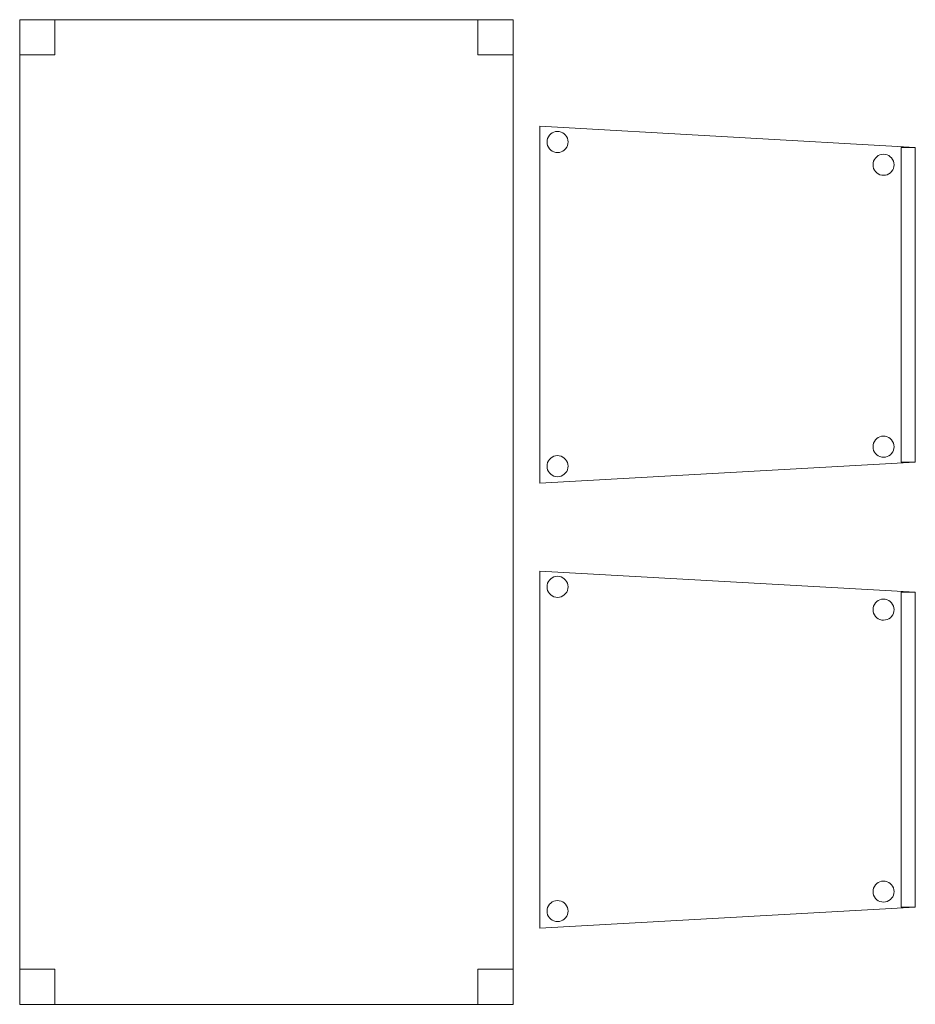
# Model space of a CAD drawing. Header units: metres. Extents: x 391.1 to 427.5, y 12.8 to 28.4.
# Tile 11 of 32: x 402.1 to 403.3, y 16.1 to 17.4. Entities that reach past the tile are written whole.
import ezdxf

# ---------------------------------------------------------------- set-up
doc = ezdxf.new("R2010")
doc.units = ezdxf.units.M
doc.layers.add('02_MOBILIARIO', color=7, linetype='Continuous', lineweight=18)
doc.layers.add('A-DETL-____-MBND', color=7, linetype='Continuous', lineweight=18)

# ---------------------------------------------------------------- blocks, each defined once
blk = doc.blocks.new('Family - Cadira confident_PA-152079-03_ELEC_P0A')
at = {"layer": 'A-DETL-____-MBND', "color": 253, "true_color": 0xaaaaaa}
for p, q in [((0, 0.5065), (0.5326, 0.4765)), ((0, 0), (0, 0.5065)), ((0.5326, 0.4765), (0, 0.5065)), ((0, 0.5065), (0, 0)), ((0.0104, 0.4868), (0.011, 0.4893)), ((0.011, 0.4893), (0.0104, 0.4868)), ((0.011, 0.4893), (0.0121, 0.4916)), ((0.0121, 0.4916), (0.011, 0.4893)), ((0.0121, 0.4916), (0.0136, 0.4938)), ((0.0136, 0.4938), (0.0121, 0.4916)), ((0.0136, 0.4938), (0.0154, 0.4956)), ((0.0154, 0.4956), (0.0136, 0.4938)), ((0.0154, 0.4956), (0.0176, 0.4971)), ((0.0176, 0.4971), (0.0154, 0.4956)), ((0.0176, 0.4971), (0.0199, 0.4982)), ((0.0199, 0.4982), (0.0176, 0.4971)), ((0.0199, 0.4982), (0.0224, 0.4989)), ((0.0224, 0.4989), (0.0199, 0.4982)), ((0.0224, 0.4989), (0.025, 0.4992)), ((0.025, 0.4992), (0.0224, 0.4989)), ((0.025, 0.4992), (0.0276, 0.4989)), ((0.0276, 0.4989), (0.025, 0.4992)), ((0.0276, 0.4989), (0.0301, 0.4983)), ((0.0301, 0.4983), (0.0276, 0.4989)), ((0.0301, 0.4983), (0.0325, 0.4972)), ((0.0325, 0.4972), (0.0301, 0.4983)), ((0.0325, 0.4972), (0.0346, 0.4957)), ((0.0346, 0.4957), (0.0325, 0.4972)), ((0.0346, 0.4957), (0.0365, 0.4939)), ((0.0365, 0.4939), (0.0346, 0.4957)), ((0.0365, 0.4939), (0.038, 0.4918)), ((0.038, 0.4918), (0.0365, 0.4939)), ((0.038, 0.4918), (0.0391, 0.4894)), ((0.0391, 0.4894), (0.038, 0.4918)), ((0.0391, 0.4894), (0.0398, 0.4869)), ((0.0398, 0.4869), (0.0391, 0.4894)), ((0.0102, 0.4842), (0.0104, 0.4868)), ((0.0104, 0.4868), (0.0102, 0.4842)), ((0.0104, 0.4816), (0.0102, 0.4842)), ((0.0102, 0.4842), (0.0104, 0.4816)), ((0.0111, 0.4791), (0.0104, 0.4816)), ((0.0104, 0.4816), (0.0111, 0.4791)), ((0.0122, 0.4767), (0.0111, 0.4791)), ((0.0111, 0.4791), (0.0122, 0.4767)), ((0.0137, 0.4746), (0.0122, 0.4767)), ((0.0122, 0.4767), (0.0137, 0.4746)), ((0.0381, 0.4768), (0.0366, 0.4747)), ((0.0366, 0.4747), (0.0381, 0.4768)), ((0.0392, 0.4792), (0.0381, 0.4768)), ((0.0381, 0.4768), (0.0392, 0.4792)), ((0.0398, 0.4817), (0.0392, 0.4792)), ((0.0392, 0.4792), (0.0398, 0.4817)), ((0.0398, 0.4869), (0.04, 0.4843)), ((0.04, 0.4843), (0.0398, 0.4869)), ((0.04, 0.4843), (0.0398, 0.4817)), ((0.0398, 0.4817), (0.04, 0.4843)), ((0.5126, 0.03), (0.5126, 0.4765)), ((0.5126, 0.4765), (0.5326, 0.4765)), ((0.5126, 0.4765), (0.5126, 0.03)), ((0.5326, 0.4765), (0.5126, 0.4765)), ((0.5326, 0.4765), (0.5326, 0.03)), ((0.5326, 0.03), (0.5326, 0.4765)), ((0.5326, 0.4765), (0.5326, 0.03)), ((0.5326, 0.03), (0.5326, 0.4765)), ((0.0155, 0.4727), (0.0137, 0.4746)), ((0.0137, 0.4746), (0.0155, 0.4727)), ((0.0177, 0.4713), (0.0155, 0.4727)), ((0.0155, 0.4727), (0.0177, 0.4713)), ((0.02, 0.4702), (0.0177, 0.4713)), ((0.0177, 0.4713), (0.02, 0.4702)), ((0.0226, 0.4695), (0.02, 0.4702)), ((0.02, 0.4702), (0.0226, 0.4695)), ((0.0252, 0.4693), (0.0226, 0.4695)), ((0.0226, 0.4695), (0.0252, 0.4693)), ((0.0278, 0.4695), (0.0252, 0.4693)), ((0.0252, 0.4693), (0.0278, 0.4695)), ((0.0303, 0.4702), (0.0278, 0.4695)), ((0.0278, 0.4695), (0.0303, 0.4702)), ((0.0326, 0.4713), (0.0303, 0.4702)), ((0.0303, 0.4702), (0.0326, 0.4713)), ((0.0347, 0.4728), (0.0326, 0.4713)), ((0.0326, 0.4713), (0.0347, 0.4728)), ((0.0366, 0.4747), (0.0347, 0.4728)), ((0.0347, 0.4728), (0.0366, 0.4747)), ((0.4745, 0.4593), (0.476, 0.4614)), ((0.476, 0.4614), (0.4745, 0.4593)), ((0.476, 0.4614), (0.4779, 0.4633)), ((0.4779, 0.4633), (0.476, 0.4614)), ((0.4779, 0.4633), (0.48, 0.4648)), ((0.48, 0.4648), (0.4779, 0.4633)), ((0.48, 0.4648), (0.4823, 0.4659)), ((0.4823, 0.4659), (0.48, 0.4648)), ((0.4823, 0.4659), (0.4848, 0.4666)), ((0.4848, 0.4666), (0.4823, 0.4659)), ((0.4848, 0.4666), (0.4874, 0.4668)), ((0.4874, 0.4668), (0.4848, 0.4666)), ((0.4874, 0.4668), (0.49, 0.4666)), ((0.49, 0.4666), (0.4874, 0.4668)), ((0.49, 0.4666), (0.4926, 0.4659)), ((0.4926, 0.4659), (0.49, 0.4666)), ((0.4926, 0.4659), (0.4949, 0.4648)), ((0.4949, 0.4648), (0.4926, 0.4659)), ((0.4949, 0.4648), (0.4971, 0.4633)), ((0.4971, 0.4633), (0.4949, 0.4648)), ((0.4971, 0.4633), (0.4989, 0.4615)), ((0.4989, 0.4615), (0.4971, 0.4633)), ((0.4989, 0.4615), (0.5004, 0.4594)), ((0.5004, 0.4594), (0.4989, 0.4615)), ((0.4726, 0.4518), (0.4728, 0.4544)), ((0.4728, 0.4544), (0.4726, 0.4518)), ((0.4728, 0.4492), (0.4726, 0.4518)), ((0.4726, 0.4518), (0.4728, 0.4492)), ((0.4728, 0.4544), (0.4734, 0.4569)), ((0.4734, 0.4569), (0.4728, 0.4544)), ((0.4735, 0.4467), (0.4728, 0.4492)), ((0.4728, 0.4492), (0.4735, 0.4467)), ((0.4734, 0.4569), (0.4745, 0.4593)), ((0.4745, 0.4593), (0.4734, 0.4569)), ((0.5004, 0.4594), (0.5015, 0.457)), ((0.5015, 0.457), (0.5004, 0.4594)), ((0.5015, 0.457), (0.5022, 0.4545)), ((0.5022, 0.4545), (0.5015, 0.457)), ((0.5022, 0.4493), (0.5016, 0.4468)), ((0.5016, 0.4468), (0.5022, 0.4493)), ((0.5022, 0.4545), (0.5024, 0.4519)), ((0.5024, 0.4519), (0.5022, 0.4545)), ((0.5024, 0.4519), (0.5022, 0.4493)), ((0.5022, 0.4493), (0.5024, 0.4519)), ((0.4746, 0.4443), (0.4735, 0.4467)), ((0.4735, 0.4467), (0.4746, 0.4443)), ((0.4761, 0.4422), (0.4746, 0.4443)), ((0.4746, 0.4443), (0.4761, 0.4422)), ((0.478, 0.4404), (0.4761, 0.4422)), ((0.4761, 0.4422), (0.478, 0.4404)), ((0.4801, 0.4389), (0.478, 0.4404)), ((0.478, 0.4404), (0.4801, 0.4389)), ((0.4825, 0.4378), (0.4801, 0.4389)), ((0.4801, 0.4389), (0.4825, 0.4378)), ((0.485, 0.4371), (0.4825, 0.4378)), ((0.4825, 0.4378), (0.485, 0.4371)), ((0.4876, 0.4369), (0.485, 0.4371)), ((0.485, 0.4371), (0.4876, 0.4369)), ((0.4902, 0.4372), (0.4876, 0.4369)), ((0.4876, 0.4369), (0.4902, 0.4372)), ((0.4927, 0.4378), (0.4902, 0.4372)), ((0.4902, 0.4372), (0.4927, 0.4378)), ((0.495, 0.439), (0.4927, 0.4378)), ((0.4927, 0.4378), (0.495, 0.439)), ((0.4972, 0.4405), (0.495, 0.439)), ((0.495, 0.439), (0.4972, 0.4405)), ((0.499, 0.4423), (0.4972, 0.4405)), ((0.4972, 0.4405), (0.499, 0.4423)), ((0.5005, 0.4445), (0.499, 0.4423)), ((0.499, 0.4423), (0.5005, 0.4445)), ((0.5016, 0.4468), (0.5005, 0.4445)), ((0.5005, 0.4445), (0.5016, 0.4468)), ((0.4728, 0.0544), (0.4734, 0.0569)), ((0.4734, 0.0569), (0.4728, 0.0544)), ((0.4734, 0.0569), (0.4745, 0.0593)), ((0.4745, 0.0593), (0.4734, 0.0569)), ((0.4745, 0.0593), (0.476, 0.0614)), ((0.476, 0.0614), (0.4745, 0.0593)), ((0.476, 0.0614), (0.4779, 0.0633)), ((0.4779, 0.0633), (0.476, 0.0614)), ((0.4779, 0.0633), (0.48, 0.0648)), ((0.48, 0.0648), (0.4779, 0.0633)), ((0.48, 0.0648), (0.4823, 0.0659)), ((0.4823, 0.0659), (0.48, 0.0648)), ((0.4823, 0.0659), (0.4848, 0.0666)), ((0.4848, 0.0666), (0.4823, 0.0659)), ((0.4848, 0.0666), (0.4874, 0.0668)), ((0.4874, 0.0668), (0.4848, 0.0666)), ((0.4874, 0.0668), (0.49, 0.0666)), ((0.49, 0.0666), (0.4874, 0.0668)), ((0.49, 0.0666), (0.4926, 0.0659)), ((0.4926, 0.0659), (0.49, 0.0666)), ((0.4926, 0.0659), (0.4949, 0.0648)), ((0.4949, 0.0648), (0.4926, 0.0659)), ((0.4949, 0.0648), (0.4971, 0.0633)), ((0.4971, 0.0633), (0.4949, 0.0648)), ((0.4971, 0.0633), (0.4989, 0.0615)), ((0.4989, 0.0615), (0.4971, 0.0633)), ((0.4989, 0.0615), (0.5004, 0.0594)), ((0.5004, 0.0594), (0.4989, 0.0615)), ((0.5004, 0.0594), (0.5015, 0.057)), ((0.5015, 0.057), (0.5004, 0.0594)), ((0.5015, 0.057), (0.5022, 0.0545)), ((0.5022, 0.0545), (0.5015, 0.057)), ((0.4726, 0.0518), (0.4728, 0.0544)), ((0.4728, 0.0544), (0.4726, 0.0518)), ((0.4728, 0.0492), (0.4726, 0.0518)), ((0.4726, 0.0518), (0.4728, 0.0492)), ((0.4735, 0.0467), (0.4728, 0.0492)), ((0.4728, 0.0492), (0.4735, 0.0467)), ((0.4746, 0.0443), (0.4735, 0.0467)), ((0.4735, 0.0467), (0.4746, 0.0443)), ((0.4761, 0.0422), (0.4746, 0.0443)), ((0.4746, 0.0443), (0.4761, 0.0422)), ((0.478, 0.0404), (0.4761, 0.0422)), ((0.4761, 0.0422), (0.478, 0.0404)), ((0.499, 0.0423), (0.4972, 0.0405)), ((0.4972, 0.0405), (0.499, 0.0423)), ((0.5005, 0.0445), (0.499, 0.0423)), ((0.499, 0.0423), (0.5005, 0.0445)), ((0.5016, 0.0468), (0.5005, 0.0445)), ((0.5005, 0.0445), (0.5016, 0.0468)), ((0.5022, 0.0493), (0.5016, 0.0468)), ((0.5016, 0.0468), (0.5022, 0.0493)), ((0.5022, 0.0545), (0.5024, 0.0519)), ((0.5024, 0.0519), (0.5022, 0.0545)), ((0.5024, 0.0519), (0.5022, 0.0493)), ((0.5022, 0.0493), (0.5024, 0.0519)), ((0.5326, 0.03), (0, 0)), ((0, 0), (0.5326, 0.03)), ((0.0104, 0.0268), (0.011, 0.0293)), ((0.011, 0.0293), (0.0104, 0.0268)), ((0.011, 0.0293), (0.0121, 0.0316)), ((0.0121, 0.0316), (0.011, 0.0293)), ((0.0121, 0.0316), (0.0136, 0.0338)), ((0.0136, 0.0338), (0.0121, 0.0316)), ((0.0136, 0.0338), (0.0154, 0.0356)), ((0.0154, 0.0356), (0.0136, 0.0338)), ((0.0154, 0.0356), (0.0176, 0.0371)), ((0.0176, 0.0371), (0.0154, 0.0356)), ((0.0176, 0.0371), (0.0199, 0.0382)), ((0.0199, 0.0382), (0.0176, 0.0371)), ((0.0199, 0.0382), (0.0224, 0.0389)), ((0.0224, 0.0389), (0.0199, 0.0382)), ((0.0224, 0.0389), (0.025, 0.0392)), ((0.025, 0.0392), (0.0224, 0.0389)), ((0.025, 0.0392), (0.0276, 0.0389)), ((0.0276, 0.0389), (0.025, 0.0392)), ((0.0276, 0.0389), (0.0301, 0.0383)), ((0.0301, 0.0383), (0.0276, 0.0389)), ((0.0301, 0.0383), (0.0325, 0.0372)), ((0.0325, 0.0372), (0.0301, 0.0383)), ((0.0325, 0.0372), (0.0346, 0.0357)), ((0.0346, 0.0357), (0.0325, 0.0372)), ((0.0346, 0.0357), (0.0365, 0.0339)), ((0.0365, 0.0339), (0.0346, 0.0357)), ((0.0365, 0.0339), (0.038, 0.0318)), ((0.038, 0.0318), (0.0365, 0.0339)), ((0.038, 0.0318), (0.0391, 0.0294)), ((0.0391, 0.0294), (0.038, 0.0318)), ((0.0391, 0.0294), (0.0398, 0.0269)), ((0.0398, 0.0269), (0.0391, 0.0294)), ((0.4801, 0.0389), (0.478, 0.0404)), ((0.478, 0.0404), (0.4801, 0.0389)), ((0.4825, 0.0378), (0.4801, 0.0389)), ((0.4801, 0.0389), (0.4825, 0.0378)), ((0.485, 0.0371), (0.4825, 0.0378)), ((0.4825, 0.0378), (0.485, 0.0371)), ((0.4876, 0.0369), (0.485, 0.0371)), ((0.485, 0.0371), (0.4876, 0.0369)), ((0.4902, 0.0372), (0.4876, 0.0369)), ((0.4876, 0.0369), (0.4902, 0.0372)), ((0.4927, 0.0378), (0.4902, 0.0372)), ((0.4902, 0.0372), (0.4927, 0.0378)), ((0.495, 0.039), (0.4927, 0.0378)), ((0.4927, 0.0378), (0.495, 0.039)), ((0.4972, 0.0405), (0.495, 0.039)), ((0.495, 0.039), (0.4972, 0.0405)), ((0.5326, 0.03), (0.5126, 0.03)), ((0.5126, 0.03), (0.5326, 0.03)), ((0.0102, 0.0242), (0.0104, 0.0268)), ((0.0104, 0.0268), (0.0102, 0.0242)), ((0.0104, 0.0216), (0.0102, 0.0242)), ((0.0102, 0.0242), (0.0104, 0.0216)), ((0.0111, 0.0191), (0.0104, 0.0216)), ((0.0104, 0.0216), (0.0111, 0.0191)), ((0.0122, 0.0167), (0.0111, 0.0191)), ((0.0111, 0.0191), (0.0122, 0.0167)), ((0.0137, 0.0146), (0.0122, 0.0167)), ((0.0122, 0.0167), (0.0137, 0.0146)), ((0.0155, 0.0127), (0.0137, 0.0146)), ((0.0137, 0.0146), (0.0155, 0.0127)), ((0.0366, 0.0147), (0.0347, 0.0128)), ((0.0347, 0.0128), (0.0366, 0.0147)), ((0.0381, 0.0168), (0.0366, 0.0147)), ((0.0366, 0.0147), (0.0381, 0.0168)), ((0.0392, 0.0192), (0.0381, 0.0168)), ((0.0381, 0.0168), (0.0392, 0.0192)), ((0.0398, 0.0217), (0.0392, 0.0192)), ((0.0392, 0.0192), (0.0398, 0.0217)), ((0.0398, 0.0269), (0.04, 0.0243)), ((0.04, 0.0243), (0.0398, 0.0269)), ((0.04, 0.0243), (0.0398, 0.0217)), ((0.0398, 0.0217), (0.04, 0.0243)), ((0.0177, 0.0113), (0.0155, 0.0127)), ((0.0155, 0.0127), (0.0177, 0.0113)), ((0.02, 0.0102), (0.0177, 0.0113)), ((0.0177, 0.0113), (0.02, 0.0102)), ((0.0226, 0.0095), (0.02, 0.0102)), ((0.02, 0.0102), (0.0226, 0.0095)), ((0.0252, 0.0093), (0.0226, 0.0095)), ((0.0226, 0.0095), (0.0252, 0.0093)), ((0.0278, 0.0095), (0.0252, 0.0093)), ((0.0252, 0.0093), (0.0278, 0.0095)), ((0.0303, 0.0102), (0.0278, 0.0095)), ((0.0278, 0.0095), (0.0303, 0.0102)), ((0.0326, 0.0113), (0.0303, 0.0102)), ((0.0303, 0.0102), (0.0326, 0.0113)), ((0.0347, 0.0128), (0.0326, 0.0113)), ((0.0326, 0.0113), (0.0347, 0.0128))]:
    blk.add_line(p, q, dxfattribs=at)
blk = doc.blocks.new('Family - Taula 140X80_PA-152498-03_ELEC_P0A')
at = {"layer": 'A-DETL-____-MBND', "color": 253, "true_color": 0xaaaaaa}
for p, q in [((0, 1.3969), (0.05, 1.3969)), ((0, 1.3469), (0, 1.3969)), ((0.05, 1.3969), (0, 1.3969)), ((0, 1.3969), (0, 1.3469)), ((0, 1.3969), (0.7, 1.3969)), ((0, 0), (0, 1.3969)), ((0.7, 1.3969), (0, 1.3969)), ((0, 1.3969), (0, 0)), ((0.05, 1.3969), (0.05, 1.3469)), ((0.05, 1.3469), (0.05, 1.3969)), ((0.65, 1.3969), (0.7, 1.3969)), ((0.65, 1.3469), (0.65, 1.3969)), ((0.7, 1.3969), (0.65, 1.3969)), ((0.65, 1.3969), (0.65, 1.3469)), ((0.7, 1.3969), (0.7, 1.3469)), ((0.7, 1.3469), (0.7, 1.3969)), ((0.7, 1.3969), (0.7, 0)), ((0.7, 0), (0.7, 1.3969)), ((0.05, 1.3469), (0, 1.3469)), ((0, 1.3469), (0.05, 1.3469)), ((0.7, 1.3469), (0.65, 1.3469)), ((0.65, 1.3469), (0.7, 1.3469)), ((0, 0.05), (0.05, 0.05)), ((0, 0), (0, 0.05)), ((0.05, 0.05), (0, 0.05)), ((0, 0.05), (0, 0)), ((0.05, 0.05), (0.05, 0)), ((0.05, 0), (0.05, 0.05)), ((0.65, 0.05), (0.7, 0.05)), ((0.65, 0), (0.65, 0.05)), ((0.7, 0.05), (0.65, 0.05)), ((0.65, 0.05), (0.65, 0)), ((0.7, 0.05), (0.7, 0)), ((0.7, 0), (0.7, 0.05)), ((0.05, 0), (0, 0)), ((0, 0), (0.05, 0)), ((0.7, 0), (0, 0)), ((0, 0), (0.7, 0)), ((0.7, 0), (0.65, 0)), ((0.65, 0), (0.7, 0))]:
    blk.add_line(p, q, dxfattribs=at)
blk = doc.blocks.new('Family - Cadira confident_PA-152514-03_ELEC_P0A')
at = {"layer": 'A-DETL-____-MBND', "color": 253, "true_color": 0xaaaaaa}
for p, q in [((0, 0.5065), (0.5326, 0.4765)), ((0, 0), (0, 0.5065)), ((0.5326, 0.4765), (0, 0.5065)), ((0, 0.5065), (0, 0)), ((0.0104, 0.4868), (0.011, 0.4893)), ((0.011, 0.4893), (0.0104, 0.4868)), ((0.011, 0.4893), (0.0121, 0.4916)), ((0.0121, 0.4916), (0.011, 0.4893)), ((0.0121, 0.4916), (0.0136, 0.4938)), ((0.0136, 0.4938), (0.0121, 0.4916)), ((0.0136, 0.4938), (0.0154, 0.4956)), ((0.0154, 0.4956), (0.0136, 0.4938)), ((0.0154, 0.4956), (0.0176, 0.4971)), ((0.0176, 0.4971), (0.0154, 0.4956)), ((0.0176, 0.4971), (0.0199, 0.4982)), ((0.0199, 0.4982), (0.0176, 0.4971)), ((0.0199, 0.4982), (0.0224, 0.4989)), ((0.0224, 0.4989), (0.0199, 0.4982)), ((0.0224, 0.4989), (0.025, 0.4992)), ((0.025, 0.4992), (0.0224, 0.4989)), ((0.025, 0.4992), (0.0276, 0.4989)), ((0.0276, 0.4989), (0.025, 0.4992)), ((0.0276, 0.4989), (0.0301, 0.4983)), ((0.0301, 0.4983), (0.0276, 0.4989)), ((0.0301, 0.4983), (0.0325, 0.4972)), ((0.0325, 0.4972), (0.0301, 0.4983)), ((0.0325, 0.4972), (0.0346, 0.4957)), ((0.0346, 0.4957), (0.0325, 0.4972)), ((0.0346, 0.4957), (0.0365, 0.4939)), ((0.0365, 0.4939), (0.0346, 0.4957)), ((0.0365, 0.4939), (0.038, 0.4918)), ((0.038, 0.4918), (0.0365, 0.4939)), ((0.038, 0.4918), (0.0391, 0.4894)), ((0.0391, 0.4894), (0.038, 0.4918)), ((0.0391, 0.4894), (0.0398, 0.4869)), ((0.0398, 0.4869), (0.0391, 0.4894)), ((0.0102, 0.4842), (0.0104, 0.4868)), ((0.0104, 0.4868), (0.0102, 0.4842)), ((0.0104, 0.4816), (0.0102, 0.4842)), ((0.0102, 0.4842), (0.0104, 0.4816)), ((0.0111, 0.4791), (0.0104, 0.4816)), ((0.0104, 0.4816), (0.0111, 0.4791)), ((0.0122, 0.4767), (0.0111, 0.4791)), ((0.0111, 0.4791), (0.0122, 0.4767)), ((0.0137, 0.4746), (0.0122, 0.4767)), ((0.0122, 0.4767), (0.0137, 0.4746)), ((0.0381, 0.4768), (0.0366, 0.4747)), ((0.0366, 0.4747), (0.0381, 0.4768)), ((0.0392, 0.4792), (0.0381, 0.4768)), ((0.0381, 0.4768), (0.0392, 0.4792)), ((0.0398, 0.4817), (0.0392, 0.4792)), ((0.0392, 0.4792), (0.0398, 0.4817)), ((0.0398, 0.4869), (0.04, 0.4843)), ((0.04, 0.4843), (0.0398, 0.4869)), ((0.04, 0.4843), (0.0398, 0.4817)), ((0.0398, 0.4817), (0.04, 0.4843)), ((0.5126, 0.03), (0.5126, 0.4765)), ((0.5126, 0.4765), (0.5326, 0.4765)), ((0.5126, 0.4765), (0.5126, 0.03)), ((0.5326, 0.4765), (0.5126, 0.4765)), ((0.5326, 0.4765), (0.5326, 0.03)), ((0.5326, 0.03), (0.5326, 0.4765)), ((0.5326, 0.4765), (0.5326, 0.03)), ((0.5326, 0.03), (0.5326, 0.4765)), ((0.0155, 0.4727), (0.0137, 0.4746)), ((0.0137, 0.4746), (0.0155, 0.4727)), ((0.0177, 0.4713), (0.0155, 0.4727)), ((0.0155, 0.4727), (0.0177, 0.4713)), ((0.02, 0.4702), (0.0177, 0.4713)), ((0.0177, 0.4713), (0.02, 0.4702)), ((0.0226, 0.4695), (0.02, 0.4702)), ((0.02, 0.4702), (0.0226, 0.4695)), ((0.0252, 0.4693), (0.0226, 0.4695)), ((0.0226, 0.4695), (0.0252, 0.4693)), ((0.0278, 0.4695), (0.0252, 0.4693)), ((0.0252, 0.4693), (0.0278, 0.4695)), ((0.0303, 0.4702), (0.0278, 0.4695)), ((0.0278, 0.4695), (0.0303, 0.4702)), ((0.0326, 0.4713), (0.0303, 0.4702)), ((0.0303, 0.4702), (0.0326, 0.4713)), ((0.0347, 0.4728), (0.0326, 0.4713)), ((0.0326, 0.4713), (0.0347, 0.4728)), ((0.0366, 0.4747), (0.0347, 0.4728)), ((0.0347, 0.4728), (0.0366, 0.4747)), ((0.4745, 0.4593), (0.476, 0.4614)), ((0.476, 0.4614), (0.4745, 0.4593)), ((0.476, 0.4614), (0.4779, 0.4633)), ((0.4779, 0.4633), (0.476, 0.4614)), ((0.4779, 0.4633), (0.48, 0.4648)), ((0.48, 0.4648), (0.4779, 0.4633)), ((0.48, 0.4648), (0.4823, 0.4659)), ((0.4823, 0.4659), (0.48, 0.4648)), ((0.4823, 0.4659), (0.4848, 0.4666)), ((0.4848, 0.4666), (0.4823, 0.4659)), ((0.4848, 0.4666), (0.4874, 0.4668)), ((0.4874, 0.4668), (0.4848, 0.4666)), ((0.4874, 0.4668), (0.49, 0.4666)), ((0.49, 0.4666), (0.4874, 0.4668)), ((0.49, 0.4666), (0.4926, 0.4659)), ((0.4926, 0.4659), (0.49, 0.4666)), ((0.4926, 0.4659), (0.4949, 0.4648)), ((0.4949, 0.4648), (0.4926, 0.4659)), ((0.4949, 0.4648), (0.4971, 0.4633)), ((0.4971, 0.4633), (0.4949, 0.4648)), ((0.4971, 0.4633), (0.4989, 0.4615)), ((0.4989, 0.4615), (0.4971, 0.4633)), ((0.4989, 0.4615), (0.5004, 0.4594)), ((0.5004, 0.4594), (0.4989, 0.4615)), ((0.4726, 0.4518), (0.4728, 0.4544)), ((0.4728, 0.4544), (0.4726, 0.4518)), ((0.4728, 0.4492), (0.4726, 0.4518)), ((0.4726, 0.4518), (0.4728, 0.4492)), ((0.4728, 0.4544), (0.4734, 0.4569)), ((0.4734, 0.4569), (0.4728, 0.4544)), ((0.4735, 0.4467), (0.4728, 0.4492)), ((0.4728, 0.4492), (0.4735, 0.4467)), ((0.4734, 0.4569), (0.4745, 0.4593)), ((0.4745, 0.4593), (0.4734, 0.4569)), ((0.5004, 0.4594), (0.5015, 0.457)), ((0.5015, 0.457), (0.5004, 0.4594)), ((0.5015, 0.457), (0.5022, 0.4545)), ((0.5022, 0.4545), (0.5015, 0.457)), ((0.5022, 0.4493), (0.5016, 0.4468)), ((0.5016, 0.4468), (0.5022, 0.4493)), ((0.5022, 0.4545), (0.5024, 0.4519)), ((0.5024, 0.4519), (0.5022, 0.4545)), ((0.5024, 0.4519), (0.5022, 0.4493)), ((0.5022, 0.4493), (0.5024, 0.4519)), ((0.4746, 0.4443), (0.4735, 0.4467)), ((0.4735, 0.4467), (0.4746, 0.4443)), ((0.4761, 0.4422), (0.4746, 0.4443)), ((0.4746, 0.4443), (0.4761, 0.4422)), ((0.478, 0.4404), (0.4761, 0.4422)), ((0.4761, 0.4422), (0.478, 0.4404)), ((0.4801, 0.4389), (0.478, 0.4404)), ((0.478, 0.4404), (0.4801, 0.4389)), ((0.4825, 0.4378), (0.4801, 0.4389)), ((0.4801, 0.4389), (0.4825, 0.4378)), ((0.485, 0.4371), (0.4825, 0.4378)), ((0.4825, 0.4378), (0.485, 0.4371)), ((0.4876, 0.4369), (0.485, 0.4371)), ((0.485, 0.4371), (0.4876, 0.4369)), ((0.4902, 0.4372), (0.4876, 0.4369)), ((0.4876, 0.4369), (0.4902, 0.4372)), ((0.4927, 0.4378), (0.4902, 0.4372)), ((0.4902, 0.4372), (0.4927, 0.4378)), ((0.495, 0.439), (0.4927, 0.4378)), ((0.4927, 0.4378), (0.495, 0.439)), ((0.4972, 0.4405), (0.495, 0.439)), ((0.495, 0.439), (0.4972, 0.4405)), ((0.499, 0.4423), (0.4972, 0.4405)), ((0.4972, 0.4405), (0.499, 0.4423)), ((0.5005, 0.4445), (0.499, 0.4423)), ((0.499, 0.4423), (0.5005, 0.4445)), ((0.5016, 0.4468), (0.5005, 0.4445)), ((0.5005, 0.4445), (0.5016, 0.4468)), ((0.4728, 0.0544), (0.4734, 0.0569)), ((0.4734, 0.0569), (0.4728, 0.0544)), ((0.4734, 0.0569), (0.4745, 0.0593)), ((0.4745, 0.0593), (0.4734, 0.0569)), ((0.4745, 0.0593), (0.476, 0.0614)), ((0.476, 0.0614), (0.4745, 0.0593)), ((0.476, 0.0614), (0.4779, 0.0633)), ((0.4779, 0.0633), (0.476, 0.0614)), ((0.4779, 0.0633), (0.48, 0.0648)), ((0.48, 0.0648), (0.4779, 0.0633)), ((0.48, 0.0648), (0.4823, 0.0659)), ((0.4823, 0.0659), (0.48, 0.0648)), ((0.4823, 0.0659), (0.4848, 0.0666)), ((0.4848, 0.0666), (0.4823, 0.0659)), ((0.4848, 0.0666), (0.4874, 0.0668)), ((0.4874, 0.0668), (0.4848, 0.0666)), ((0.4874, 0.0668), (0.49, 0.0666)), ((0.49, 0.0666), (0.4874, 0.0668)), ((0.49, 0.0666), (0.4926, 0.0659)), ((0.4926, 0.0659), (0.49, 0.0666)), ((0.4926, 0.0659), (0.4949, 0.0648)), ((0.4949, 0.0648), (0.4926, 0.0659)), ((0.4949, 0.0648), (0.4971, 0.0633)), ((0.4971, 0.0633), (0.4949, 0.0648)), ((0.4971, 0.0633), (0.4989, 0.0615)), ((0.4989, 0.0615), (0.4971, 0.0633)), ((0.4989, 0.0615), (0.5004, 0.0594)), ((0.5004, 0.0594), (0.4989, 0.0615)), ((0.5004, 0.0594), (0.5015, 0.057)), ((0.5015, 0.057), (0.5004, 0.0594)), ((0.5015, 0.057), (0.5022, 0.0545)), ((0.5022, 0.0545), (0.5015, 0.057)), ((0.4726, 0.0518), (0.4728, 0.0544)), ((0.4728, 0.0544), (0.4726, 0.0518)), ((0.4728, 0.0492), (0.4726, 0.0518)), ((0.4726, 0.0518), (0.4728, 0.0492)), ((0.4735, 0.0467), (0.4728, 0.0492)), ((0.4728, 0.0492), (0.4735, 0.0467)), ((0.4746, 0.0443), (0.4735, 0.0467)), ((0.4735, 0.0467), (0.4746, 0.0443)), ((0.4761, 0.0422), (0.4746, 0.0443)), ((0.4746, 0.0443), (0.4761, 0.0422)), ((0.478, 0.0404), (0.4761, 0.0422)), ((0.4761, 0.0422), (0.478, 0.0404)), ((0.499, 0.0423), (0.4972, 0.0405)), ((0.4972, 0.0405), (0.499, 0.0423)), ((0.5005, 0.0445), (0.499, 0.0423)), ((0.499, 0.0423), (0.5005, 0.0445)), ((0.5016, 0.0468), (0.5005, 0.0445)), ((0.5005, 0.0445), (0.5016, 0.0468)), ((0.5022, 0.0493), (0.5016, 0.0468)), ((0.5016, 0.0468), (0.5022, 0.0493)), ((0.5022, 0.0545), (0.5024, 0.0519)), ((0.5024, 0.0519), (0.5022, 0.0545)), ((0.5024, 0.0519), (0.5022, 0.0493)), ((0.5022, 0.0493), (0.5024, 0.0519)), ((0.5326, 0.03), (0, 0)), ((0, 0), (0.5326, 0.03)), ((0.0104, 0.0268), (0.011, 0.0293)), ((0.011, 0.0293), (0.0104, 0.0268)), ((0.011, 0.0293), (0.0121, 0.0316)), ((0.0121, 0.0316), (0.011, 0.0293)), ((0.0121, 0.0316), (0.0136, 0.0338)), ((0.0136, 0.0338), (0.0121, 0.0316)), ((0.0136, 0.0338), (0.0154, 0.0356)), ((0.0154, 0.0356), (0.0136, 0.0338)), ((0.0154, 0.0356), (0.0176, 0.0371)), ((0.0176, 0.0371), (0.0154, 0.0356)), ((0.0176, 0.0371), (0.0199, 0.0382)), ((0.0199, 0.0382), (0.0176, 0.0371)), ((0.0199, 0.0382), (0.0224, 0.0389)), ((0.0224, 0.0389), (0.0199, 0.0382)), ((0.0224, 0.0389), (0.025, 0.0392)), ((0.025, 0.0392), (0.0224, 0.0389)), ((0.025, 0.0392), (0.0276, 0.0389)), ((0.0276, 0.0389), (0.025, 0.0392)), ((0.0276, 0.0389), (0.0301, 0.0383)), ((0.0301, 0.0383), (0.0276, 0.0389)), ((0.0301, 0.0383), (0.0325, 0.0372)), ((0.0325, 0.0372), (0.0301, 0.0383)), ((0.0325, 0.0372), (0.0346, 0.0357)), ((0.0346, 0.0357), (0.0325, 0.0372)), ((0.0346, 0.0357), (0.0365, 0.0339)), ((0.0365, 0.0339), (0.0346, 0.0357)), ((0.0365, 0.0339), (0.038, 0.0318)), ((0.038, 0.0318), (0.0365, 0.0339)), ((0.038, 0.0318), (0.0391, 0.0294)), ((0.0391, 0.0294), (0.038, 0.0318)), ((0.0391, 0.0294), (0.0398, 0.0269)), ((0.0398, 0.0269), (0.0391, 0.0294)), ((0.4801, 0.0389), (0.478, 0.0404)), ((0.478, 0.0404), (0.4801, 0.0389)), ((0.4825, 0.0378), (0.4801, 0.0389)), ((0.4801, 0.0389), (0.4825, 0.0378)), ((0.485, 0.0371), (0.4825, 0.0378)), ((0.4825, 0.0378), (0.485, 0.0371)), ((0.4876, 0.0369), (0.485, 0.0371)), ((0.485, 0.0371), (0.4876, 0.0369)), ((0.4902, 0.0372), (0.4876, 0.0369)), ((0.4876, 0.0369), (0.4902, 0.0372)), ((0.4927, 0.0378), (0.4902, 0.0372)), ((0.4902, 0.0372), (0.4927, 0.0378)), ((0.495, 0.039), (0.4927, 0.0378)), ((0.4927, 0.0378), (0.495, 0.039)), ((0.4972, 0.0405), (0.495, 0.039)), ((0.495, 0.039), (0.4972, 0.0405)), ((0.5326, 0.03), (0.5126, 0.03)), ((0.5126, 0.03), (0.5326, 0.03)), ((0.0102, 0.0242), (0.0104, 0.0268)), ((0.0104, 0.0268), (0.0102, 0.0242)), ((0.0104, 0.0216), (0.0102, 0.0242)), ((0.0102, 0.0242), (0.0104, 0.0216)), ((0.0111, 0.0191), (0.0104, 0.0216)), ((0.0104, 0.0216), (0.0111, 0.0191)), ((0.0122, 0.0167), (0.0111, 0.0191)), ((0.0111, 0.0191), (0.0122, 0.0167)), ((0.0137, 0.0146), (0.0122, 0.0167)), ((0.0122, 0.0167), (0.0137, 0.0146)), ((0.0155, 0.0127), (0.0137, 0.0146)), ((0.0137, 0.0146), (0.0155, 0.0127)), ((0.0366, 0.0147), (0.0347, 0.0128)), ((0.0347, 0.0128), (0.0366, 0.0147)), ((0.0381, 0.0168), (0.0366, 0.0147)), ((0.0366, 0.0147), (0.0381, 0.0168)), ((0.0392, 0.0192), (0.0381, 0.0168)), ((0.0381, 0.0168), (0.0392, 0.0192)), ((0.0398, 0.0217), (0.0392, 0.0192)), ((0.0392, 0.0192), (0.0398, 0.0217)), ((0.0398, 0.0269), (0.04, 0.0243)), ((0.04, 0.0243), (0.0398, 0.0269)), ((0.04, 0.0243), (0.0398, 0.0217)), ((0.0398, 0.0217), (0.04, 0.0243)), ((0.0177, 0.0113), (0.0155, 0.0127)), ((0.0155, 0.0127), (0.0177, 0.0113)), ((0.02, 0.0102), (0.0177, 0.0113)), ((0.0177, 0.0113), (0.02, 0.0102)), ((0.0226, 0.0095), (0.02, 0.0102)), ((0.02, 0.0102), (0.0226, 0.0095)), ((0.0252, 0.0093), (0.0226, 0.0095)), ((0.0226, 0.0095), (0.0252, 0.0093)), ((0.0278, 0.0095), (0.0252, 0.0093)), ((0.0252, 0.0093), (0.0278, 0.0095)), ((0.0303, 0.0102), (0.0278, 0.0095)), ((0.0278, 0.0095), (0.0303, 0.0102)), ((0.0326, 0.0113), (0.0303, 0.0102)), ((0.0303, 0.0102), (0.0326, 0.0113)), ((0.0347, 0.0128), (0.0326, 0.0113)), ((0.0326, 0.0113), (0.0347, 0.0128))]:
    blk.add_line(p, q, dxfattribs=at)
blk = doc.blocks.new('LONDR55-XX_ZZ-ARQ-CAA-M3D-Londres55_ifc-1-03_ELEC_P0A')
at = {"layer": '02_MOBILIARIO', "color": 253, "lineweight": 18, "true_color": 0xaaaaaa}
for name, p in [('Family - Taula 140X80_PA-152498-03_ELEC_P0A', (402.0519, 16.0526)), ('Family - Cadira confident_PA-152514-03_ELEC_P0A', (402.7897, 16.7919)), ('Family - Cadira confident_PA-152079-03_ELEC_P0A', (402.7897, 16.1607))]:
    blk.add_blockref(name, p, dxfattribs=at)

msp = doc.modelspace()

# ---------------------------------------------------------------- block references
at = {"lineweight": 5}
msp.add_blockref('LONDR55-XX_ZZ-ARQ-CAA-M3D-Londres55_ifc-1-03_ELEC_P0A', (0, 0), dxfattribs=at)

doc.saveas('drawing.dxf')
